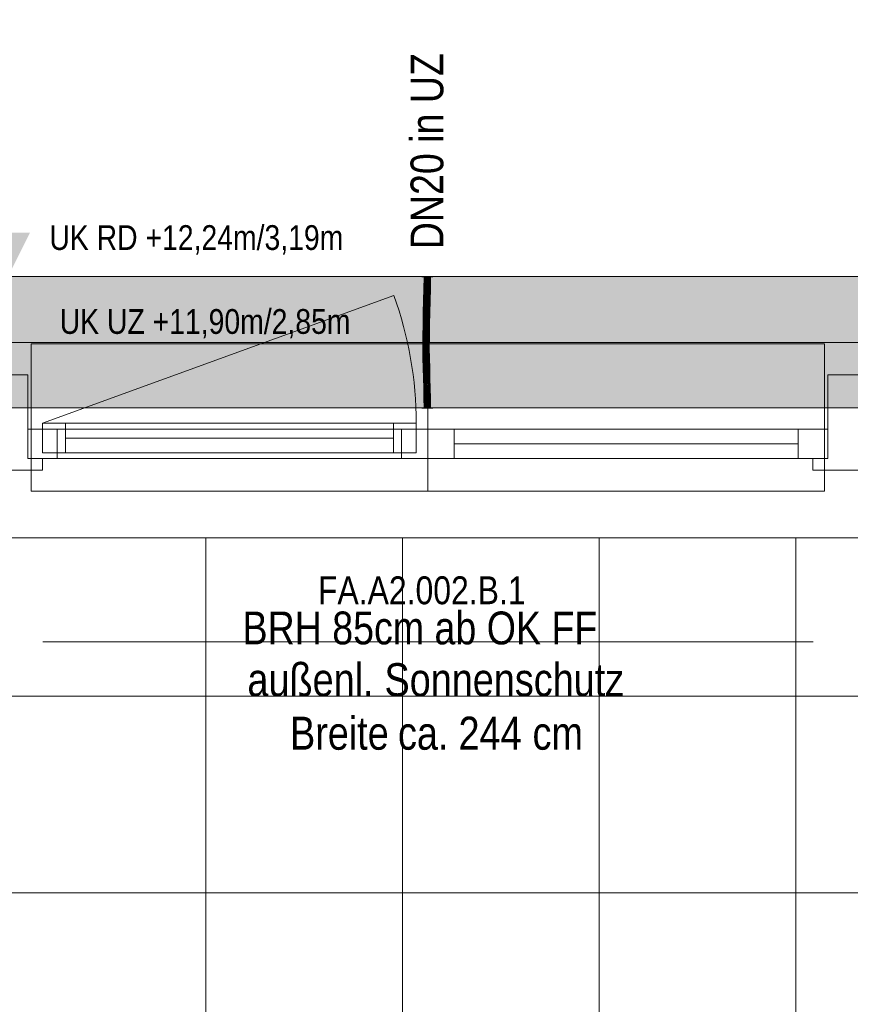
# Model space of a CAD drawing. Extents: x -620 to 3480, y 62 to 1102.
# Tile 27 of 256: x -264 to -214, y 561 to 621. Entities that reach past the tile are written whole.
import ezdxf
from ezdxf.lldxf.tags import DXFTag

# ---------------------------------------------------------------- set-up
doc = ezdxf.new("R2010")
doc.units = 0
doc.layers.get('0').update_dxf_attribs({"lineweight": 13})
for name, color, linetype, lineweight, true_color in [('00_Beschriftung UZ', 3, 'Continuous', 13, 0x00ff00), ('30 -33 Aussenwände- 7 Fassade_ Elemente', 7, 'Continuous', 9, 0x00aacc), ('30 -35 Decken- 1 Konstruktion-Träger- Stahlbeton', 7, 'grob-A06G9SLJ8I', 13, 0x33aa00), ('70 -72 Beschriftung- 1 Beschriftung allgemein', 7, 'Continuous', 9, 0xff6633), ('E_Leerrohr 20', 7, 'Continuous', 13, 0xcc0099), ('E_Leerrohr 20-Shading', 7, 'Continuous', 13, 0xcc0099), ('iwb_Schraffur_Unterzug', 7, 'Continuous', 5, 0xffffcc)]:
    doc.layers.add(name, color=color, linetype=linetype, lineweight=lineweight, true_color=true_color)
for name, color, linetype, lineweight in [('60- 61 allgemeine Ausstattung- 4 Terrassen', 7, 'Continuous', 9), ('70 -71 Achsen- 1 Gebäudeachsen', 7, 'STRICHPUNKT2-A06G9SLK8I', 18), ('Detailelementbeschriftung', 7, 'Continuous', 9)]:
    doc.layers.add(name, color=color, linetype=linetype, lineweight=lineweight)
doc.styles.get("Standard").update_dxf_attribs({"font": 'ARIALN.TTF'})
tags = doc.linetypes.add('grob-A06G9SLJ8I', pattern=[14, 3, -8, 3]).pattern_tags.tags
tags[8:9] = [DXFTag(74, 4), DXFTag(75, 0), DXFTag(340, '0'), DXFTag(46, 0.0), DXFTag(50, 0.0), DXFTag(44, 0.0), DXFTag(45, 0.0)]
tags[6:7] = [DXFTag(74, 4), DXFTag(75, 0), DXFTag(340, '0'), DXFTag(46, 0.0), DXFTag(50, 0.0), DXFTag(44, 0.0), DXFTag(45, 0.0)]
tags[4:5] = [DXFTag(74, 4), DXFTag(75, 0), DXFTag(340, '0'), DXFTag(46, 0.0), DXFTag(50, 0.0), DXFTag(44, 0.0), DXFTag(45, 0.0)]
tags = doc.linetypes.add('STRICHPUNKT2', pattern=[12.7, 6.35, -3.175, 0, -3.175]).pattern_tags.tags
tags[10:11] = [DXFTag(74, 4), DXFTag(75, 0), DXFTag(340, '0'), DXFTag(46, 0.0), DXFTag(50, 0.0), DXFTag(44, 0.0), DXFTag(45, 0.0)]
tags[8:9] = [DXFTag(74, 4), DXFTag(75, 0), DXFTag(340, '0'), DXFTag(46, 0.0), DXFTag(50, 0.0), DXFTag(44, 0.0), DXFTag(45, 0.0)]
tags[6:7] = [DXFTag(74, 4), DXFTag(75, 0), DXFTag(340, '0'), DXFTag(46, 0.0), DXFTag(50, 0.0), DXFTag(44, 0.0), DXFTag(45, 0.0)]
tags[4:5] = [DXFTag(74, 4), DXFTag(75, 0), DXFTag(340, '0'), DXFTag(46, 0.0), DXFTag(50, 0.0), DXFTag(44, 0.0), DXFTag(45, 0.0)]
tags = doc.linetypes.add('STRICHPUNKT2-A06G9SLK8I', pattern=[12.7, 6.35, -3.175, 0, -3.175]).pattern_tags.tags
tags[10:11] = [DXFTag(74, 4), DXFTag(75, 0), DXFTag(340, '0'), DXFTag(46, 0.0), DXFTag(50, 0.0), DXFTag(44, 0.0), DXFTag(45, 0.0)]
tags[8:9] = [DXFTag(74, 4), DXFTag(75, 0), DXFTag(340, '0'), DXFTag(46, 0.0), DXFTag(50, 0.0), DXFTag(44, 0.0), DXFTag(45, 0.0)]
tags[6:7] = [DXFTag(74, 4), DXFTag(75, 0), DXFTag(340, '0'), DXFTag(46, 0.0), DXFTag(50, 0.0), DXFTag(44, 0.0), DXFTag(45, 0.0)]
tags[4:5] = [DXFTag(74, 4), DXFTag(75, 0), DXFTag(340, '0'), DXFTag(46, 0.0), DXFTag(50, 0.0), DXFTag(44, 0.0), DXFTag(45, 0.0)]

# ---------------------------------------------------------------- blocks, each defined once
blk = doc.blocks.new('Shading-A06G9SKR8I', base_point=(-239.395, 601.98))
at = {"layer": 'E_Leerrohr 20-Shading', "color": 223, "true_color": 0xc67fb4}
for points in [[(-239.676, 604.884), (-239.734, 604.884), (-239.682, 604.161), (-239.741, 604.162)], [(-239.334, 604.884), (-239.393, 604.884), (-239.341, 604.156), (-239.399, 604.157)], [(-239.682, 604.161), (-239.741, 604.162), (-239.699, 603.437), (-239.756, 603.439)], [(-239.697, 603.437), (-239.682, 604.161), (-239.699, 603.437)], [(-239.345, 604.156), (-239.399, 604.157), (-239.371, 603.429), (-239.415, 603.43)], [(-239.356, 603.429), (-239.341, 604.156), (-239.371, 603.429), (-239.345, 604.156)], [(-239.699, 603.437), (-239.756, 603.439), (-239.722, 602.713), (-239.776, 602.714)], [(-239.722, 602.713), (-239.718, 602.713), (-239.699, 603.437), (-239.697, 603.437)], [(-239.718, 602.713), (-239.717, 602.713), (-239.697, 603.437)], [(-239.395, 603.43), (-239.415, 603.43), (-239.421, 602.705), (-239.434, 602.705)], [(-239.405, 602.704), (-239.371, 603.429), (-239.421, 602.705), (-239.395, 603.43)], [(-239.376, 602.704), (-239.356, 603.429), (-239.405, 602.704), (-239.371, 603.429)], [(-239.74, 602.118), (-239.722, 602.713), (-239.795, 601.989), (-239.776, 602.714)], [(-239.743, 601.988), (-239.736, 601.987), (-239.74, 602.118), (-239.723, 602.487)], [(-239.74, 602.118), (-239.726, 602.423), (-239.722, 602.713), (-239.718, 602.713)], [(-239.726, 602.423), (-239.723, 602.487), (-239.718, 602.713), (-239.717, 602.713)], [(-239.421, 602.705), (-239.434, 602.705), (-239.446, 601.981), (-239.453, 601.981)], [(-239.437, 601.981), (-239.405, 602.704), (-239.446, 601.981), (-239.421, 602.705)], [(-239.395, 601.98), (-239.376, 602.704), (-239.437, 601.981), (-239.405, 602.704)], [(-239.745, 601.988), (-239.795, 601.989), (-239.769, 601.261), (-239.808, 601.262)], [(-239.74, 602.118), (-239.795, 601.989), (-239.745, 601.988)], [(-239.759, 601.261), (-239.743, 601.988), (-239.769, 601.261), (-239.745, 601.988)], [(-239.75, 601.261), (-239.736, 601.987), (-239.759, 601.261), (-239.743, 601.988)], [(-239.743, 601.988), (-239.74, 602.118), (-239.745, 601.988)], [(-239.464, 601.258), (-239.446, 601.981), (-239.467, 601.258), (-239.451, 601.981)], [(-239.451, 601.981), (-239.453, 601.981), (-239.467, 601.258)], [(-239.461, 601.258), (-239.437, 601.981), (-239.464, 601.258), (-239.446, 601.981)], [(-239.459, 601.258), (-239.437, 601.981), (-239.45, 601.586)], [(-239.459, 601.258), (-239.408, 601.257), (-239.437, 601.981), (-239.395, 601.98)], [(-239.771, 600.9), (-239.769, 601.261), (-239.81, 600.901), (-239.808, 601.262)], [(-239.761, 600.534), (-239.759, 601.261), (-239.774, 600.534), (-239.769, 601.261)], [(-239.753, 600.534), (-239.75, 601.261), (-239.761, 600.534), (-239.759, 601.261)], [(-239.468, 600.895), (-239.467, 600.895), (-239.467, 601.258), (-239.464, 601.258)], [(-239.467, 600.895), (-239.463, 600.895), (-239.464, 601.258), (-239.461, 601.258)], [(-239.463, 600.895), (-239.41, 600.894), (-239.459, 601.258), (-239.408, 601.257)], [(-239.463, 600.895), (-239.459, 601.258), (-239.463, 600.968)], [(-239.459, 601.258), (-239.461, 601.258), (-239.463, 600.968)], [(-239.461, 601.258), (-239.459, 601.258), (-239.45, 601.586)], [(-239.774, 600.534), (-239.771, 600.9), (-239.811, 600.534), (-239.81, 600.901)], [(-239.466, 600.535), (-239.463, 600.895), (-239.47, 600.535), (-239.468, 600.895)], [(-239.466, 600.535), (-239.411, 600.535), (-239.463, 600.895), (-239.41, 600.894)], [(-239.774, 600.534), (-239.811, 600.534), (-239.76, 599.923), (-239.804, 599.923)], [(-239.75, 599.924), (-239.761, 600.534), (-239.76, 599.923), (-239.774, 600.534)], [(-239.745, 599.924), (-239.753, 600.534), (-239.75, 599.924), (-239.761, 600.534)], [(-239.466, 600.535), (-239.47, 600.535), (-239.453, 599.929), (-239.462, 599.929)], [(-239.404, 599.93), (-239.411, 600.535), (-239.453, 599.929), (-239.466, 600.535)], [(-239.76, 599.923), (-239.804, 599.923), (-239.735, 599.314), (-239.789, 599.312)], [(-239.731, 599.314), (-239.75, 599.924), (-239.735, 599.314), (-239.76, 599.923)], [(-239.73, 599.314), (-239.745, 599.924), (-239.731, 599.314), (-239.75, 599.924)], [(-239.427, 599.322), (-239.453, 599.929), (-239.447, 599.322), (-239.462, 599.929)], [(-239.462, 599.929), (-239.462, 599.929), (-239.447, 599.322)], [(-239.389, 599.323), (-239.404, 599.93), (-239.427, 599.322), (-239.453, 599.929)], [(-239.735, 599.314), (-239.789, 599.312), (-239.727, 599.145), (-239.767, 599.145)], [(-239.767, 599.145), (-239.789, 599.312), (-239.784, 599.145)], [(-239.771, 598.703), (-239.712, 598.705), (-239.784, 599.145), (-239.767, 599.145)], [(-239.767, 599.145), (-239.712, 598.705), (-239.727, 599.145), (-239.723, 599.076)], [(-239.723, 599.076), (-239.725, 599.145), (-239.735, 599.314), (-239.731, 599.314)], [(-239.725, 599.145), (-239.73, 599.314), (-239.731, 599.314)], [(-239.442, 599.147), (-239.418, 599.148), (-239.447, 599.322), (-239.427, 599.322)], [(-239.429, 598.713), (-239.396, 598.714), (-239.442, 599.147), (-239.418, 599.148)], [(-239.418, 599.148), (-239.384, 599.148), (-239.427, 599.322), (-239.389, 599.323)], [(-239.396, 598.714), (-239.371, 598.715), (-239.418, 599.148), (-239.384, 599.148)], [(-239.712, 598.705), (-239.771, 598.703), (-239.694, 598.097), (-239.753, 598.096)], [(-239.396, 598.714), (-239.429, 598.713), (-239.366, 598.105), (-239.412, 598.104)], [(-239.353, 598.106), (-239.371, 598.715), (-239.366, 598.105), (-239.396, 598.714)], [(-239.694, 598.097), (-239.753, 598.096), (-239.682, 597.49), (-239.74, 597.489)], [(-239.681, 597.49), (-239.694, 598.097), (-239.682, 597.49), (-239.694, 598.097)], [(-239.366, 598.105), (-239.412, 598.104), (-239.343, 597.495), (-239.398, 597.494)], [(-239.34, 597.495), (-239.353, 598.106), (-239.343, 597.495), (-239.366, 598.105)], [(-239.682, 597.49), (-239.74, 597.489), (-239.68, 596.884), (-239.734, 596.884)], [(-239.68, 596.884), (-239.677, 596.884), (-239.682, 597.49), (-239.681, 597.49)], [(-239.677, 596.884), (-239.676, 596.884), (-239.681, 597.49)], [(-239.334, 596.884), (-239.343, 597.495), (-239.393, 596.884), (-239.398, 597.494)], [(-239.334, 596.884), (-239.34, 597.495), (-239.343, 597.495)]]:
    blk.add_solid(points, dxfattribs=at)
at = {"layer": 'E_Leerrohr 20-Shading', "color": 231, "true_color": 0xe17fc9}
for points in [[(-239.534, 604.884), (-239.676, 604.884), (-239.541, 604.159), (-239.682, 604.161)], [(-239.534, 604.884), (-239.541, 604.159), (-239.536, 604.159)], [(-239.536, 604.159), (-239.53, 604.159), (-239.534, 604.884)], [(-239.53, 604.159), (-239.399, 604.157), (-239.534, 604.884), (-239.393, 604.884)], [(-239.541, 604.159), (-239.682, 604.161), (-239.556, 603.434), (-239.697, 603.437)], [(-239.541, 604.159), (-239.556, 603.434), (-239.551, 603.434)], [(-239.551, 603.434), (-239.541, 603.433), (-239.541, 604.159), (-239.536, 604.159)], [(-239.536, 604.159), (-239.541, 603.433), (-239.53, 604.159), (-239.519, 603.433)], [(-239.519, 603.433), (-239.415, 603.43), (-239.53, 604.159), (-239.399, 604.157)], [(-239.556, 603.434), (-239.697, 603.437), (-239.576, 602.709), (-239.717, 602.713)], [(-239.556, 603.434), (-239.576, 602.709), (-239.574, 602.709)], [(-239.564, 602.709), (-239.551, 603.434), (-239.574, 602.709), (-239.556, 603.434)], [(-239.564, 602.709), (-239.546, 602.708), (-239.551, 603.434), (-239.541, 603.433)], [(-239.541, 603.433), (-239.546, 602.708), (-239.519, 603.433), (-239.505, 602.707)], [(-239.505, 602.707), (-239.434, 602.705), (-239.519, 603.433), (-239.415, 603.43)], [(-239.723, 602.487), (-239.736, 601.987), (-239.714, 601.987)], [(-239.595, 601.984), (-239.576, 602.709), (-239.723, 602.487), (-239.717, 602.713)], [(-239.595, 601.984), (-239.723, 602.487), (-239.714, 601.987)], [(-239.574, 602.709), (-239.576, 602.709), (-239.591, 601.984), (-239.595, 601.984)], [(-239.577, 601.984), (-239.564, 602.709), (-239.591, 601.984), (-239.574, 602.709)], [(-239.569, 602.445), (-239.577, 601.984), (-239.549, 602.445), (-239.552, 601.983)], [(-239.564, 602.709), (-239.569, 602.445), (-239.546, 602.708), (-239.549, 602.445)], [(-239.546, 602.708), (-239.552, 601.983), (-239.505, 602.707), (-239.492, 601.982)], [(-239.492, 601.982), (-239.453, 601.981), (-239.505, 602.707), (-239.434, 602.705)], [(-239.714, 601.987), (-239.736, 601.987), (-239.704, 601.261), (-239.75, 601.261)], [(-239.704, 601.261), (-239.608, 601.259), (-239.714, 601.987), (-239.6, 601.984)], [(-239.591, 601.984), (-239.595, 601.984), (-239.605, 601.259), (-239.608, 601.259)], [(-239.608, 601.259), (-239.595, 601.984), (-239.6, 601.984)], [(-239.587, 601.259), (-239.577, 601.984), (-239.605, 601.259), (-239.591, 601.984)], [(-239.587, 601.259), (-239.556, 601.259), (-239.577, 601.984), (-239.552, 601.983)], [(-239.552, 601.983), (-239.556, 601.259), (-239.492, 601.982), (-239.482, 601.258)], [(-239.492, 601.982), (-239.482, 601.258), (-239.454, 601.981), (-239.475, 601.258)], [(-239.475, 601.258), (-239.467, 601.258), (-239.454, 601.981), (-239.453, 601.981)], [(-239.704, 601.261), (-239.75, 601.261), (-239.702, 600.534), (-239.753, 600.534)], [(-239.61, 600.898), (-239.608, 601.259), (-239.703, 600.899), (-239.704, 601.261)], [(-239.61, 600.898), (-239.589, 600.897), (-239.605, 601.259), (-239.587, 601.259)], [(-239.605, 601.259), (-239.608, 601.259), (-239.61, 600.898)], [(-239.587, 601.259), (-239.59, 600.731), (-239.556, 601.259), (-239.557, 600.732)], [(-239.482, 601.258), (-239.556, 601.259), (-239.483, 600.535), (-239.557, 600.535)], [(-239.482, 601.258), (-239.483, 600.535), (-239.48, 600.639)], [(-239.475, 601.258), (-239.482, 601.258), (-239.478, 601.154)], [(-239.478, 601.154), (-239.482, 601.258), (-239.482, 601.052)], [(-239.467, 601.258), (-239.475, 601.258), (-239.468, 600.895), (-239.478, 601.154)], [(-239.702, 600.534), (-239.611, 600.535), (-239.703, 600.899), (-239.61, 600.898)], [(-239.592, 600.535), (-239.61, 600.898), (-239.611, 600.535)], [(-239.61, 600.898), (-239.592, 600.535), (-239.589, 600.897)], [(-239.59, 600.731), (-239.592, 600.535), (-239.557, 600.732), (-239.557, 600.535)], [(-239.483, 600.535), (-239.48, 600.535), (-239.48, 600.639)], [(-239.468, 600.895), (-239.478, 601.154), (-239.48, 600.535), (-239.482, 601.052)], [(-239.468, 600.895), (-239.48, 600.535), (-239.477, 600.535)], [(-239.472, 600.732), (-239.477, 600.535), (-239.469, 600.732), (-239.47, 600.535)], [(-239.468, 600.895), (-239.472, 600.732), (-239.469, 600.732)], [(-239.702, 600.534), (-239.753, 600.534), (-239.707, 599.924), (-239.745, 599.924)], [(-239.707, 599.924), (-239.605, 599.926), (-239.702, 600.534), (-239.618, 600.535)], [(-239.605, 599.926), (-239.604, 599.926), (-239.618, 600.535), (-239.611, 600.535)], [(-239.592, 600.535), (-239.611, 600.535), (-239.59, 599.927), (-239.604, 599.926)], [(-239.59, 599.927), (-239.555, 599.927), (-239.592, 600.535), (-239.557, 600.535)], [(-239.483, 600.535), (-239.557, 600.535), (-239.498, 599.928), (-239.555, 599.927)], [(-239.494, 599.928), (-239.48, 600.535), (-239.498, 599.928), (-239.483, 600.535)], [(-239.48, 600.535), (-239.494, 599.928), (-239.481, 600.399)], [(-239.494, 599.928), (-239.485, 599.928), (-239.481, 600.399)], [(-239.47, 600.535), (-239.481, 600.399), (-239.475, 599.929), (-239.485, 599.928)], [(-239.48, 600.535), (-239.481, 600.399), (-239.477, 600.535)], [(-239.481, 600.399), (-239.47, 600.535), (-239.477, 600.535)], [(-239.47, 600.535), (-239.475, 599.929), (-239.462, 599.929)], [(-239.707, 599.924), (-239.745, 599.924), (-239.718, 599.314), (-239.73, 599.314)], [(-239.718, 599.314), (-239.589, 599.318), (-239.707, 599.924), (-239.605, 599.926)], [(-239.589, 599.318), (-239.604, 599.926), (-239.605, 599.926)], [(-239.59, 599.927), (-239.604, 599.926), (-239.585, 599.318), (-239.589, 599.318)], [(-239.585, 599.318), (-239.55, 599.319), (-239.59, 599.927), (-239.555, 599.927)], [(-239.494, 599.928), (-239.555, 599.927), (-239.513, 599.32), (-239.55, 599.319)], [(-239.485, 599.928), (-239.494, 599.928), (-239.496, 599.32), (-239.513, 599.32)], [(-239.485, 599.928), (-239.496, 599.32), (-239.475, 599.929), (-239.481, 599.321)], [(-239.475, 599.929), (-239.481, 599.321), (-239.462, 599.929), (-239.456, 599.321)], [(-239.456, 599.321), (-239.447, 599.322), (-239.462, 599.929)], [(-239.725, 599.145), (-239.722, 599.145), (-239.73, 599.314), (-239.718, 599.314)], [(-239.722, 599.145), (-239.725, 599.145), (-239.723, 599.076)], [(-239.712, 598.705), (-239.722, 599.145), (-239.723, 599.076)], [(-239.722, 599.145), (-239.584, 599.147), (-239.718, 599.314), (-239.589, 599.318)], [(-239.712, 598.705), (-239.571, 598.709), (-239.722, 599.145), (-239.584, 599.147)], [(-239.585, 599.318), (-239.589, 599.318), (-239.584, 599.147)], [(-239.584, 599.147), (-239.548, 599.047), (-239.585, 599.318), (-239.55, 599.319)], [(-239.571, 598.709), (-239.545, 598.71), (-239.584, 599.147), (-239.548, 599.047)], [(-239.513, 599.32), (-239.55, 599.319), (-239.515, 599.263)], [(-239.515, 599.263), (-239.55, 599.319), (-239.524, 598.979), (-239.548, 599.047)], [(-239.524, 598.979), (-239.548, 599.047), (-239.533, 598.71), (-239.545, 598.71)], [(-239.509, 598.711), (-239.504, 598.924), (-239.533, 598.71), (-239.524, 598.979)], [(-239.504, 598.924), (-239.498, 599.235), (-239.524, 598.979), (-239.515, 599.263)], [(-239.498, 599.235), (-239.496, 599.32), (-239.515, 599.263), (-239.513, 599.32)], [(-239.486, 598.873), (-239.504, 598.924), (-239.488, 598.712), (-239.509, 598.711)], [(-239.482, 599.211), (-239.498, 599.235), (-239.486, 598.873), (-239.504, 598.924)], [(-239.481, 599.321), (-239.496, 599.32), (-239.482, 599.211), (-239.498, 599.235)], [(-239.488, 598.712), (-239.45, 598.713), (-239.486, 598.873), (-239.451, 598.773)], [(-239.486, 598.873), (-239.451, 598.773), (-239.482, 599.211), (-239.454, 599.167)], [(-239.482, 599.211), (-239.454, 599.167), (-239.481, 599.321), (-239.456, 599.321)], [(-239.454, 599.167), (-239.442, 599.147), (-239.456, 599.321), (-239.447, 599.322)], [(-239.451, 598.773), (-239.448, 598.767), (-239.454, 599.167), (-239.442, 599.147)], [(-239.448, 598.767), (-239.429, 598.713), (-239.442, 599.147)], [(-239.571, 598.709), (-239.712, 598.705), (-239.553, 598.101), (-239.694, 598.097)], [(-239.545, 598.71), (-239.571, 598.709), (-239.54, 598.101), (-239.553, 598.101)], [(-239.533, 598.71), (-239.545, 598.71), (-239.542, 598.399)], [(-239.509, 598.711), (-239.533, 598.71), (-239.54, 598.101), (-239.542, 598.399)], [(-239.509, 598.711), (-239.54, 598.101), (-239.521, 598.102)], [(-239.509, 598.711), (-239.521, 598.102), (-239.488, 598.712), (-239.495, 598.102)], [(-239.495, 598.102), (-239.459, 598.103), (-239.488, 598.712), (-239.449, 598.713)], [(-239.459, 598.103), (-239.412, 598.104), (-239.449, 598.713), (-239.429, 598.713)], [(-239.45, 598.713), (-239.449, 598.713), (-239.451, 598.773), (-239.448, 598.767)], [(-239.449, 598.713), (-239.429, 598.713), (-239.448, 598.767)], [(-239.553, 598.101), (-239.694, 598.097), (-239.54, 597.492), (-239.681, 597.49)], [(-239.537, 597.492), (-239.536, 597.492), (-239.553, 598.101), (-239.54, 598.101)], [(-239.553, 598.101), (-239.553, 598.101), (-239.537, 597.492), (-239.54, 597.492)], [(-239.521, 598.102), (-239.54, 598.101), (-239.531, 597.492), (-239.536, 597.492)], [(-239.495, 598.102), (-239.521, 598.102), (-239.501, 597.493), (-239.531, 597.492)], [(-239.468, 597.493), (-239.459, 598.103), (-239.501, 597.493), (-239.495, 598.102)], [(-239.468, 597.493), (-239.398, 597.494), (-239.459, 598.103), (-239.412, 598.104)], [(-239.54, 597.492), (-239.681, 597.49), (-239.534, 596.884), (-239.676, 596.884)], [(-239.536, 597.428), (-239.537, 597.492), (-239.535, 597.199), (-239.54, 597.492)], [(-239.534, 596.884), (-239.535, 597.199), (-239.54, 597.492)], [(-239.536, 597.492), (-239.537, 597.492), (-239.536, 597.428)], [(-239.531, 597.492), (-239.536, 597.492), (-239.532, 597.268)], [(-239.536, 597.428), (-239.532, 597.242), (-239.536, 597.492), (-239.532, 597.268)], [(-239.533, 597.071), (-239.532, 597.242), (-239.535, 597.199), (-239.536, 597.428)], [(-239.534, 596.884), (-239.533, 597.071), (-239.535, 597.199)], [(-239.53, 596.884), (-239.533, 597.071), (-239.534, 596.884)], [(-239.53, 596.884), (-239.525, 596.884), (-239.533, 597.071), (-239.532, 597.242)], [(-239.468, 597.493), (-239.531, 597.492), (-239.525, 596.884), (-239.532, 597.268)], [(-239.532, 597.242), (-239.525, 596.884), (-239.532, 597.268)], [(-239.468, 597.493), (-239.525, 596.884), (-239.476, 596.884)], [(-239.476, 596.884), (-239.393, 596.884), (-239.468, 597.493), (-239.398, 597.494)]]:
    blk.add_solid(points, dxfattribs=at)
blk = doc.blocks.new('Shading-A06G9SKT8I', base_point=(-239.529, 596.884))
at = {"layer": 'E_Leerrohr 20-Shading', "color": 213, "true_color": 0xd67fc0}
for points in [[(-239.534, 597.493), (-239.534, 597.672), (-239.734, 596.884), (-239.734, 597.672)], [(-239.534, 597.493), (-239.446, 597.225), (-239.534, 597.672), (-239.44, 597.672)], [(-239.446, 597.225), (-239.334, 596.884), (-239.44, 597.672), (-239.334, 597.672)], [(-239.534, 597.493), (-239.734, 596.884), (-239.547, 596.884)], [(-239.547, 596.884), (-239.54, 596.884), (-239.534, 597.493), (-239.534, 597.251)], [(-239.54, 596.884), (-239.534, 596.884), (-239.534, 597.251)], [(-239.529, 596.884), (-239.451, 596.884), (-239.534, 597.493), (-239.446, 597.225)], [(-239.529, 596.884), (-239.534, 597.493), (-239.532, 596.884), (-239.534, 597.251)], [(-239.534, 597.251), (-239.534, 596.884), (-239.532, 596.884)], [(-239.451, 596.884), (-239.334, 596.884), (-239.446, 597.225)], [(-239.708, 596.884), (-239.864, 596.884), (-239.708, 596.872), (-239.864, 596.872)], [(-239.534, 596.872), (-239.534, 596.884), (-239.708, 596.872), (-239.708, 596.884)], [(-239.49, 596.884), (-239.534, 596.884), (-239.49, 596.872), (-239.534, 596.872)], [(-239.463, 596.872), (-239.463, 596.884), (-239.49, 596.872), (-239.49, 596.884)], [(-239.463, 596.872), (-239.437, 596.872), (-239.463, 596.884), (-239.437, 596.884)], [(-239.437, 596.872), (-239.204, 596.872), (-239.437, 596.884), (-239.204, 596.884)]]:
    blk.add_solid(points, dxfattribs=at)
blk = doc.blocks.new('Shading-A06G9SKV8I', base_point=(-239.534, 604.884))
at = {"layer": 'E_Leerrohr 20-Shading', "color": 213, "true_color": 0xd67fc0}
for points in [[(-239.864, 604.896), (-239.864, 604.884), (-239.756, 604.896), (-239.756, 604.884)], [(-239.756, 604.884), (-239.534, 604.884), (-239.756, 604.896), (-239.534, 604.896)], [(-239.734, 604.096), (-239.534, 604.096), (-239.734, 604.884), (-239.534, 604.884)], [(-239.534, 604.896), (-239.534, 604.884), (-239.442, 604.896), (-239.442, 604.884)], [(-239.534, 604.884), (-239.534, 604.096), (-239.334, 604.884), (-239.346, 604.096)], [(-239.442, 604.884), (-239.204, 604.884), (-239.442, 604.896), (-239.204, 604.896)], [(-239.346, 604.096), (-239.334, 604.096), (-239.334, 604.884)]]:
    blk.add_solid(points, dxfattribs=at)
blk = doc.blocks.new('Referenz-A06G9SLM8I')
at = {"layer": '00_Beschriftung UZ', "color": 0, "lineweight": -2}
for points in [[(-263.772, 607.575), (-265.104, 604.904), (-266.443, 607.573)], [(-266.436, 602.234), (-265.104, 604.904), (-263.766, 602.235)]]:
    blk.add_solid(points, dxfattribs=at)
at = {"layer": '30 -33 Aussenwände- 7 Fassade_ Elemente', "color": 0, "linetype": 'Continuous', "lineweight": -2, "ltscale": 0.13}
for p, q in [((-317.504, 604.904), (-161.504, 604.904)), ((-266.304, 598.904), (-263.904, 598.904)), ((-263.904, 598.904), (-263.904, 593.804)), ((-215.104, 593.804), (-215.104, 598.904)), ((-215.104, 598.904), (-212.704, 598.904)), ((-263.004, 595.954), (-240.204, 595.954)), ((-263.004, 594.154), (-263.004, 595.954)), ((-263.004, 595.954), (-261.604, 595.954)), ((-263.004, 594.154), (-263.004, 595.954)), ((-261.604, 595.954), (-261.604, 594.154)), ((-241.604, 594.154), (-241.604, 595.954)), ((-241.604, 595.954), (-240.204, 595.954)), ((-240.204, 595.954), (-240.204, 594.154)), ((-240.204, 595.954), (-240.204, 594.154)), ((-263.904, 593.804), (-263.904, 595.604)), ((-263.904, 595.604), (-262.104, 595.604)), ((-263.904, 595.604), (-239.504, 595.604)), ((-263.904, 593.804), (-263.904, 595.604)), ((-262.104, 595.604), (-262.104, 593.804)), ((-241.104, 595.604), (-239.504, 595.604)), ((-241.104, 593.804), (-241.104, 595.604)), ((-239.504, 595.604), (-215.104, 595.604)), ((-239.504, 593.804), (-239.504, 595.604)), ((-239.504, 595.604), (-237.904, 595.604)), ((-239.504, 593.804), (-239.504, 595.604)), ((-237.904, 595.604), (-237.904, 593.804)), ((-216.904, 595.604), (-215.104, 595.604)), ((-216.904, 593.804), (-216.904, 595.604)), ((-215.104, 595.604), (-215.104, 593.804)), ((-215.104, 595.604), (-215.104, 593.804)), ((-241.604, 595.054), (-261.604, 595.054)), ((-237.904, 594.704), (-216.904, 594.704)), ((-240.204, 594.154), (-263.004, 594.154)), ((-261.604, 594.154), (-263.004, 594.154)), ((-240.204, 594.154), (-241.604, 594.154)), ((-263.904, 593.804), (-263.004, 593.804)), ((-239.504, 593.804), (-263.904, 593.804)), ((-262.104, 593.804), (-263.904, 593.804)), ((-263.004, 593.804), (-263.004, 593.104)), ((-239.504, 593.804), (-241.104, 593.804)), ((-237.904, 593.804), (-239.504, 593.804)), ((-215.104, 593.804), (-239.504, 593.804)), ((-215.104, 593.804), (-216.904, 593.804)), ((-216.004, 593.104), (-216.004, 593.804)), ((-216.004, 593.804), (-215.104, 593.804)), ((-263.004, 593.104), (-267.204, 593.104)), ((-211.804, 593.104), (-216.004, 593.104)), ((-158.404, 588.964), (-320.604, 588.964))]:
    blk.add_line(p, q, dxfattribs=at)
at = {"layer": '30 -33 Aussenwände- 7 Fassade_ Elemente', "color": 0, "linetype": 'grob-A06G9SLJ8I', "lineweight": -2, "ltscale": 0.13}
blk.add_line((-263.004, 595.954), (-241.579, 603.752), dxfattribs=at)
at = {"layer": '30 -33 Aussenwände- 7 Fassade_ Elemente', "color": 0, "lineweight": -2}
for p, q in [((-239.504, 600.804), (-263.704, 600.804)), ((-263.704, 600.804), (-263.704, 595.604)), ((-239.504, 595.604), (-239.504, 600.804)), ((-215.304, 600.804), (-239.504, 600.804)), ((-215.304, 595.604), (-215.304, 600.804)), ((-263.004, 595.954), (-261.604, 595.954)), ((-263.004, 594.154), (-263.004, 595.954)), ((-261.604, 595.954), (-241.604, 595.954)), ((-261.604, 594.154), (-261.604, 595.954)), ((-241.604, 595.954), (-241.604, 594.154)), ((-241.604, 595.954), (-240.204, 595.954)), ((-240.204, 595.954), (-240.204, 594.154)), ((-263.704, 595.604), (-263.704, 593.804)), ((-262.104, 595.604), (-263.704, 595.604)), ((-262.104, 593.804), (-262.104, 595.604)), ((-241.104, 595.604), (-239.504, 595.604)), ((-241.104, 593.804), (-241.104, 595.604)), ((-239.504, 595.604), (-239.504, 593.804)), ((-237.904, 595.604), (-239.504, 595.604)), ((-237.904, 593.804), (-237.904, 595.604)), ((-237.904, 595.604), (-216.904, 595.604)), ((-216.904, 595.604), (-216.904, 593.804)), ((-216.904, 595.604), (-215.304, 595.604)), ((-215.304, 595.604), (-215.304, 593.804)), ((-241.604, 595.054), (-261.604, 595.054)), ((-237.904, 594.704), (-216.904, 594.704)), ((-261.604, 594.154), (-263.004, 594.154)), ((-241.604, 594.154), (-261.604, 594.154)), ((-240.204, 594.154), (-241.604, 594.154)), ((-263.704, 593.804), (-262.104, 593.804)), ((-263.704, 591.804), (-263.704, 593.804)), ((-241.104, 593.804), (-262.104, 593.804)), ((-239.504, 593.804), (-241.104, 593.804)), ((-239.504, 593.804), (-239.504, 591.804)), ((-239.504, 593.804), (-237.904, 593.804)), ((-216.904, 593.804), (-237.904, 593.804)), ((-215.304, 593.804), (-216.904, 593.804)), ((-215.304, 593.804), (-215.304, 591.804)), ((-239.504, 591.804), (-263.704, 591.804)), ((-215.304, 591.804), (-239.504, 591.804))]:
    blk.add_line(p, q, dxfattribs=at)
at = {"layer": '30 -33 Aussenwände- 7 Fassade_ Elemente', "color": 0, "linetype": 'grob-A06G9SLJ8I', "lineweight": -2, "ltscale": 0.13}
blk.add_ellipse((-263.004, 595.954), major_axis=(22.8, 0), ratio=1, start_param=0, end_param=0.349066, dxfattribs=at)
at = {"layer": '30 -35 Decken- 1 Konstruktion-Träger- Stahlbeton', "color": 0, "lineweight": -2}
for p, q in [((-483.004, 604.904), (3.996, 604.904)), ((-483.004, 596.904), (3.996, 596.904))]:
    blk.add_line(p, q, dxfattribs=at)
at = {"layer": '60- 61 allgemeine Ausstattung- 4 Terrassen', "color": 0, "lineweight": -2}
for p, q in [((-253.054, 205.504), (-253.054, 588.964)), ((-241.054, 205.504), (-241.054, 588.964)), ((-229.054, 205.504), (-229.054, 588.964)), ((-217.054, 205.504), (-217.054, 588.964)), ((-426.004, 579.304), (13.396, 579.304)), ((-426.004, 567.304), (13.396, 567.304))]:
    blk.add_line(p, q, dxfattribs=at)
at = {"layer": '70 -71 Achsen- 1 Gebäudeachsen', "color": 0, "linetype": 'STRICHPUNKT2-A06G9SLK8I', "lineweight": -2, "ltscale": 0.13}
blk.add_line((-554.534, 600.884), (92.907, 600.884), dxfattribs=at)
at = {"layer": '70 -72 Beschriftung- 1 Beschriftung allgemein', "color": 0, "linetype": 'Continuous', "lineweight": -2, "ltscale": 0.13}
blk.add_line((-262.997, 582.62), (-215.997, 582.62), dxfattribs=at)
at = {"layer": '00_Beschriftung UZ', "color": 0, "linetype": 'ByBlock', "lineweight": -2, "ltscale": 0.13, "char_height": 1.51033, "attachment_point": 1}
for s, insert in [('{\\fArial Narrow;UK RD +12,24m/3,19m}', (-262.589, 608.038)), ('{\\fArial Narrow;UK UZ +11,90m/2,85m}', (-261.96, 602.919))]:
    blk.add_mtext(s, dxfattribs=dict(at, insert=insert))
at = {"layer": '30 -33 Aussenwände- 7 Fassade_ Elemente', "color": 0, "linetype": 'ByBlock', "lineweight": -2, "ltscale": 0.13, "insert": (-250.804, 584.47), "char_height": 2, "attachment_point": 1}
blk.add_mtext('{\\fArial Narrow;BRH 85cm ab OK FF}', dxfattribs=at)
at = {"layer": '70 -72 Beschriftung- 1 Beschriftung allgemein', "color": 0, "linetype": 'Continuous', "lineweight": -2, "ltscale": 0.13, "attachment_point": 1}
for s, insert, char_height in [('{\\fArial Narrow;FA.A2.002.B.1}', (-246.205, 586.617), 1.7), ('{\\fArial Narrow;außenl.}', (-250.506, 581.32), 2.01377), ('{\\fArial Narrow;Sonnenschutz}', (-242.145, 581.32), 2.01377), ('{\\fArial Narrow;Breite}', (-247.908, 578.057), 2.01377), ('{\\fArial Narrow;244}', (-237.628, 578.057), 2.01377), ('{\\fArial Narrow;ca.}', (-241.322, 578.057), 2.01377), ('{\\fArial Narrow;cm}', (-233.113, 578.057), 2.01377)]:
    blk.add_mtext(s, dxfattribs=dict(at, insert=insert, char_height=char_height))
blk = doc.blocks.new('Referenz-A06G9SLO8I')
at = {"layer": 'iwb_Schraffur_Unterzug', "linetype": 'Continuous', "ltscale": 0.13}
for points in [[(-554.534, 604.884), (3.967, 604.884), (3.967, 596.884)], [(-554.534, 604.884), (3.967, 596.884), (-554.534, 599.149)], [(-554.534, 599.149), (3.967, 596.884), (-554.534, 596.884)]]:
    blk.add_solid(points, dxfattribs=at)
blk = doc.blocks.new('Flexrohr-A06G9SRI8I')
at = {"color": 0, "linetype": 'ByBlock', "lineweight": -2, "ltscale": 0.13}
for p, q in [((-239.734, 604.884), (-239.741, 604.162)), ((-239.734, 604.884), (-239.334, 604.884)), ((-239.334, 604.884), (-239.341, 604.156)), ((-239.726, 604.485), (-239.35, 604.482)), ((-239.741, 604.162), (-239.756, 603.439)), ((-239.739, 603.688), (-239.363, 603.68)), ((-239.73, 604.087), (-239.354, 604.081)), ((-239.341, 604.156), (-239.356, 603.429)), ((-239.756, 603.439), (-239.776, 602.714)), ((-239.748, 603.288), (-239.372, 603.279)), ((-239.356, 603.429), (-239.376, 602.704)), ((-239.776, 602.714), (-239.795, 601.989)), ((-239.77, 602.489), (-239.394, 602.479)), ((-239.759, 602.889), (-239.383, 602.879)), ((-239.376, 602.704), (-239.395, 601.98)), ((-239.795, 601.989), (-239.808, 601.262)), ((-239.78, 602.089), (-239.404, 602.08)), ((-239.395, 601.98), (-239.408, 601.257)), ((-239.808, 601.262), (-239.811, 600.534)), ((-239.796, 601.287), (-239.42, 601.282)), ((-239.788, 601.688), (-239.412, 601.681)), ((-239.408, 601.257), (-239.411, 600.535)), ((-239.798, 600.885), (-239.422, 600.884)), ((-239.811, 600.534), (-239.804, 599.923)), ((-239.799, 600.483), (-239.423, 600.485)), ((-239.794, 600.082), (-239.418, 600.087)), ((-239.411, 600.535), (-239.404, 599.93)), ((-239.804, 599.923), (-239.789, 599.312)), ((-239.786, 599.68), (-239.41, 599.689)), ((-239.404, 599.93), (-239.389, 599.323)), ((-239.789, 599.312), (-239.771, 598.703)), ((-239.776, 599.279), (-239.4, 599.29)), ((-239.764, 598.879), (-239.388, 598.89)), ((-239.389, 599.323), (-239.371, 598.715)), ((-239.771, 598.703), (-239.753, 598.096)), ((-239.752, 598.48), (-239.376, 598.49)), ((-239.371, 598.715), (-239.353, 598.106)), ((-239.753, 598.096), (-239.74, 597.489)), ((-239.741, 598.08), (-239.365, 598.09)), ((-239.732, 597.682), (-239.356, 597.689)), ((-239.353, 598.106), (-239.34, 597.495)), ((-239.74, 597.489), (-239.734, 596.884)), ((-239.726, 597.283), (-239.35, 597.287)), ((-239.34, 597.495), (-239.334, 596.884)), ((-239.734, 596.884), (-239.334, 596.884)), ((-239.722, 596.885), (-239.346, 596.885))]:
    blk.add_line(p, q, dxfattribs=at)
blk = doc.blocks.new('Enddeckel-A06G9SRM8I')
at = {"color": 0, "linetype": 'ByBlock', "lineweight": -2, "ltscale": 0.13}
for p, q in [((-239.734, 597.672), (-239.734, 596.884)), ((-239.617, 597.672), (-239.734, 597.672)), ((-239.452, 597.672), (-239.617, 597.672)), ((-239.334, 597.672), (-239.452, 597.672)), ((-239.334, 596.884), (-239.334, 597.672)), ((-239.864, 596.884), (-239.864, 596.872)), ((-239.671, 596.884), (-239.864, 596.884)), ((-239.671, 596.872), (-239.864, 596.872)), ((-239.617, 596.884), (-239.734, 596.884)), ((-239.398, 596.884), (-239.671, 596.884)), ((-239.398, 596.872), (-239.671, 596.872)), ((-239.452, 596.884), (-239.617, 596.884)), ((-239.334, 596.884), (-239.452, 596.884)), ((-239.204, 596.884), (-239.398, 596.884)), ((-239.204, 596.872), (-239.398, 596.872)), ((-239.204, 596.872), (-239.204, 596.884))]:
    blk.add_line(p, q, dxfattribs=at)
at = {"color": 0, "linetype": 'STRICHPUNKT2', "lineweight": 5, "ltscale": 0.13}
blk.add_line((-239.534, 596.884), (-239.534, 597.672), dxfattribs=at)
blk = doc.blocks.new('Enddeckel-A06G9SRY8I')
at = {"color": 0, "linetype": 'ByBlock', "lineweight": -2, "ltscale": 0.13}
for p, q in [((-239.864, 604.896), (-239.864, 604.884)), ((-239.864, 604.896), (-239.671, 604.896)), ((-239.864, 604.884), (-239.671, 604.884)), ((-239.734, 604.884), (-239.734, 604.096)), ((-239.734, 604.884), (-239.617, 604.884)), ((-239.671, 604.896), (-239.398, 604.896)), ((-239.671, 604.884), (-239.398, 604.884)), ((-239.617, 604.884), (-239.452, 604.884)), ((-239.452, 604.884), (-239.334, 604.884)), ((-239.398, 604.896), (-239.204, 604.896)), ((-239.398, 604.884), (-239.204, 604.884)), ((-239.334, 604.096), (-239.334, 604.884)), ((-239.204, 604.884), (-239.204, 604.896)), ((-239.734, 604.096), (-239.617, 604.096)), ((-239.617, 604.096), (-239.452, 604.096)), ((-239.452, 604.096), (-239.334, 604.096))]:
    blk.add_line(p, q, dxfattribs=at)
at = {"color": 0, "linetype": 'STRICHPUNKT2', "lineweight": 5, "ltscale": 0.13}
blk.add_line((-239.534, 604.884), (-239.534, 604.096), dxfattribs=at)
blk = doc.blocks.new('Einzeiliger Text-A06G9SSM8I')
at = {"color": 0, "lineweight": -2, "insert": (-240.554, 606.572), "char_height": 2, "attachment_point": 1, "rotation": 90}
blk.add_mtext('{\\fArial Narrow;DN20 in UZ}', dxfattribs=at)

msp = doc.modelspace()

# ---------------------------------------------------------------- block references
at = {"color": 8, "lineweight": 13, "ltscale": 0.13, "true_color": 0x808080}
msp.add_blockref('Referenz-A06G9SLM8I', (0, 0), dxfattribs=at)
at = {"color": 8, "lineweight": 25, "ltscale": 0.25, "true_color": 0x808080}
msp.add_blockref('Referenz-A06G9SLO8I', (0, 0), dxfattribs=at)
at = {"layer": 'Detailelementbeschriftung', "ltscale": 0.13}
msp.add_blockref('Einzeiliger Text-A06G9SSM8I', (0, 0), dxfattribs=at)
at = {"layer": 'E_Leerrohr 20'}
for name, p in [('Shading-A06G9SKV8I', (-239.534, 604.884)), ('Shading-A06G9SKR8I', (-239.395, 601.98)), ('Shading-A06G9SKT8I', (-239.529, 596.884))]:
    msp.add_blockref(name, p, dxfattribs=at)
at = {"layer": 'E_Leerrohr 20', "ltscale": 0.13}
for name in ['Enddeckel-A06G9SRY8I', 'Flexrohr-A06G9SRI8I', 'Enddeckel-A06G9SRM8I']:
    msp.add_blockref(name, (0, 0), dxfattribs=at)

doc.saveas('drawing.dxf')
